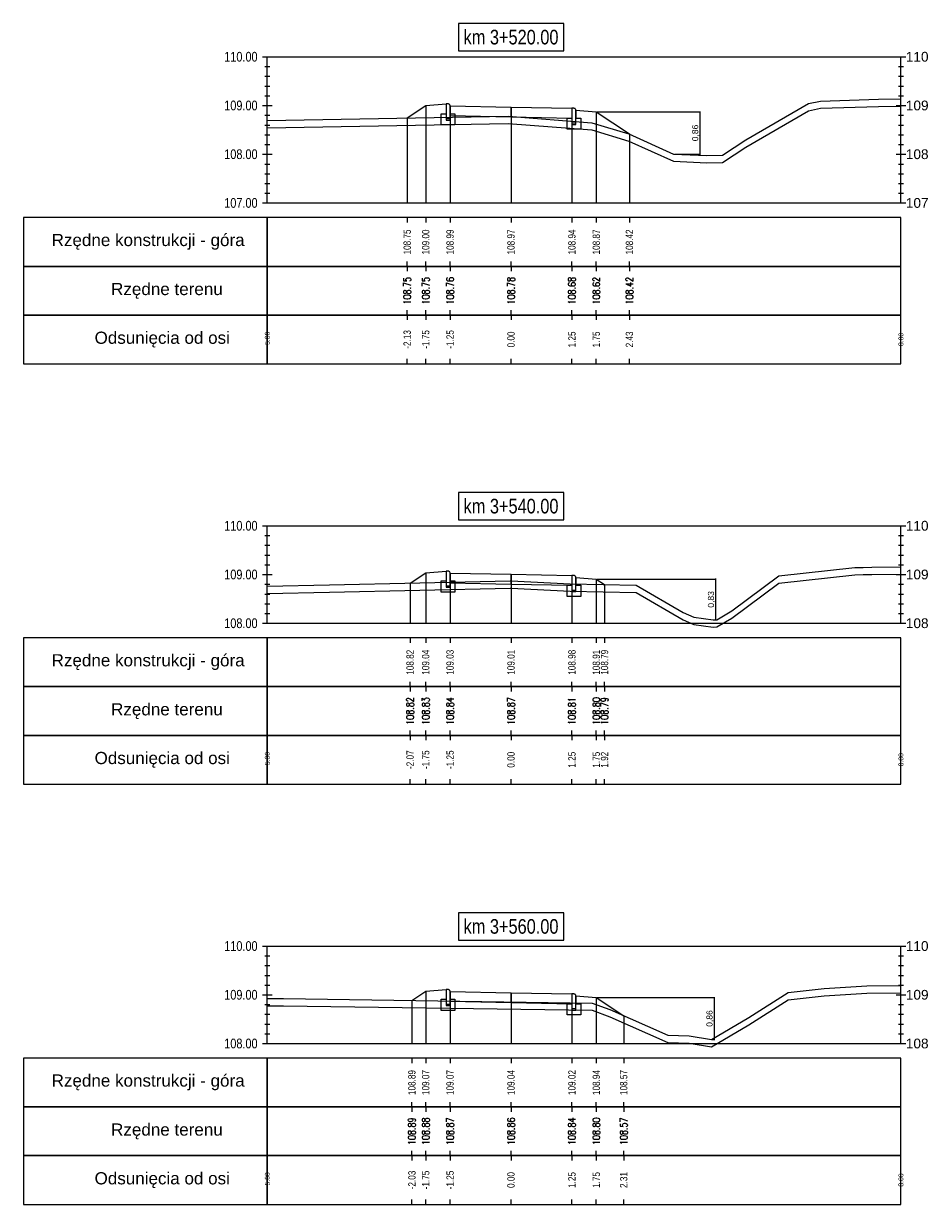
# Model space of a CAD drawing. Extents: x 7537626 to 7538805, y 5722894 to 5725486.
# Tile 77 of 90: x 7538682 to 7538700, y 5725386 to 5725410. Entities that reach past the tile are written whole.
import ezdxf

# ---------------------------------------------------------------- set-up
doc = ezdxf.new("R2010")
doc.units = 0
doc.header["$PDMODE"] = 35
doc.header["$PDSIZE"] = 0.3
for name, color, linetype in [('C-DROGI-PROFILE', 7, 'Continuous'), ('C-DROGI-PROFILE-ETYKIETY', 7, 'Continuous'), ('C-DROGI-PRZEKROJE-ETYKIETY', 7, 'Continuous'), ('C-POPRZECZKA-przekrój', 2, 'Continuous'), ('C-POPRZECZKA-widok', 1, 'Continuous')]:
    doc.layers.add(name, color=color, linetype=linetype)
for name, color, linetype, true_color in [('C-humus', 7, 'Continuous', 0x003df5), ('C-Teren', 7, 'Continuous', 0x005716), ('poprzeczki', 7, 'Continuous', 0x0000d6)]:
    doc.layers.add(name, color=color, linetype=linetype, true_color=true_color)
doc.styles.add('2mm08', font='arial.ttf', dxfattribs={"width": 0.8})
doc.styles.add('opis_50', font='arial.ttf', dxfattribs={"height": 0.125})
doc.styles.get("Standard").update_dxf_attribs({"font": 'arial.ttf'})
doc.dimstyles.new('OPIS_50', dxfattribs={"dimscale": 0.5, "dimtxt": 0.125, "dimasz": 0.25, "dimexe": 0.1, "dimexo": 0.15, "dimgap": 0.1, "dimtad": 1, "dimzin": 0, "dimtxsty": 'opis_50', "dimblk": 'ARCHTICK', "dimcen": 0.15, "dimdle": 0.1, "dimaunit": 2, "dimadec": 4, "dimazin": 0, "dimtfac": 1, "dimtmove": 0, "dimatfit": 3, "dimfxl": 1, "dimarcsym": 0})

# ---------------------------------------------------------------- blocks, each defined once
blk = doc.blocks.new('_ArchTick')
at = {"color": 0, "linetype": 'ByBlock', "const_width": 0.15}
blk.add_lwpolyline([(-0.5, -0.5), (0.5, 0.5)], dxfattribs=at)
blk = doc.blocks.new('*D173')
at = {"layer": 'Defpoints', "color": 0, "transparency": 16777216}
for p in [(7538693.675, 5725408.395), (7538695.261, 5725407.531), (7538695.799, 5725407.531)]:
    blk.add_point(p, dxfattribs=at)
at = {"layer": 'poprzeczki', "color": 0, "lineweight": -2, "transparency": 16777216}
for p, q in [((7538693.69, 5725408.395), (7538695.809, 5725408.395)), ((7538695.799, 5725408.405), (7538695.799, 5725407.521)), ((7538695.276, 5725407.531), (7538695.809, 5725407.531))]:
    blk.add_line(p, q, dxfattribs=at)
at = {"layer": 'poprzeczki', "color": 0, "lineweight": -2, "transparency": 16777216, "xscale": 0.025, "yscale": 0.025, "zscale": 0.025}
for p, rotation in [((7538695.799, 5725408.395), 90), ((7538695.799, 5725407.531), 270)]:
    blk.add_blockref('_ArchTick', p, dxfattribs=dict(at, rotation=rotation))
at = {"layer": 'poprzeczki', "color": 0, "transparency": 16777216, "insert": (7538695.714, 5725407.963), "char_height": 0.125, "attachment_point": 5, "rotation": 90, "style": 'opis_50'}
blk.add_mtext('0,86', dxfattribs=at)
blk = doc.blocks.new('*D174')
at = {"layer": 'Defpoints', "color": 0, "transparency": 16777216}
for p in [(7538693.675, 5725398.808), (7538696.108, 5725397.975), (7538696.123, 5725397.975)]:
    blk.add_point(p, dxfattribs=at)
at = {"layer": 'poprzeczki', "color": 0, "lineweight": -2, "transparency": 16777216}
for p, q in [((7538693.69, 5725398.808), (7538696.133, 5725398.808)), ((7538696.123, 5725398.818), (7538696.123, 5725397.965)), ((7538696.123, 5725397.975), (7538696.133, 5725397.975))]:
    blk.add_line(p, q, dxfattribs=at)
at = {"layer": 'poprzeczki', "color": 0, "lineweight": -2, "transparency": 16777216, "xscale": 0.025, "yscale": 0.025, "zscale": 0.025}
for p, rotation in [((7538696.123, 5725398.808), 90), ((7538696.123, 5725397.975), 270)]:
    blk.add_blockref('_ArchTick', p, dxfattribs=dict(at, rotation=rotation))
at = {"layer": 'poprzeczki', "color": 0, "transparency": 16777216, "insert": (7538696.038, 5725398.391), "char_height": 0.125, "attachment_point": 5, "rotation": 90, "style": 'opis_50'}
blk.add_mtext('0,83', dxfattribs=at)
blk = doc.blocks.new('*D175')
at = {"layer": 'Defpoints', "color": 0, "transparency": 16777216}
for p in [(7538693.675, 5725390.22), (7538696.038, 5725389.36), (7538696.093, 5725389.36)]:
    blk.add_point(p, dxfattribs=at)
at = {"layer": 'poprzeczki', "color": 0, "lineweight": -2, "transparency": 16777216}
for p, q in [((7538693.69, 5725390.22), (7538696.103, 5725390.22)), ((7538696.093, 5725390.23), (7538696.093, 5725389.35)), ((7538696.053, 5725389.36), (7538696.103, 5725389.36))]:
    blk.add_line(p, q, dxfattribs=at)
at = {"layer": 'poprzeczki', "color": 0, "lineweight": -2, "transparency": 16777216, "xscale": 0.025, "yscale": 0.025, "zscale": 0.025}
for p, rotation in [((7538696.093, 5725390.22), 90), ((7538696.093, 5725389.36), 270)]:
    blk.add_blockref('_ArchTick', p, dxfattribs=dict(at, rotation=rotation))
at = {"layer": 'poprzeczki', "color": 0, "transparency": 16777216, "insert": (7538696.008, 5725389.79), "char_height": 0.125, "attachment_point": 5, "rotation": 90, "style": 'opis_50'}
blk.add_mtext('0,86', dxfattribs=at)

msp = doc.modelspace()

# ---------------------------------------------------------------- linework, layer by layer
at = {"layer": 'C-DROGI-PROFILE', "color": 7, "linetype": 'Continuous', "lineweight": -3}
for p, q in [((7538689.795, 5725406.226), (7538689.795, 5725406.126)), ((7538690.175, 5725406.226), (7538690.175, 5725406.126)), ((7538690.675, 5725406.226), (7538690.675, 5725406.126)), ((7538691.925, 5725406.226), (7538691.925, 5725406.126)), ((7538693.175, 5725406.226), (7538693.175, 5725406.126)), ((7538693.675, 5725406.226), (7538693.675, 5725406.126)), ((7538694.355, 5725406.226), (7538694.355, 5725406.126)), ((7538689.795, 5725405.226), (7538689.795, 5725405.326)), ((7538690.175, 5725405.226), (7538690.175, 5725405.326)), ((7538690.675, 5725405.226), (7538690.675, 5725405.326)), ((7538691.925, 5725405.226), (7538691.925, 5725405.326)), ((7538693.175, 5725405.226), (7538693.175, 5725405.326)), ((7538693.675, 5725405.226), (7538693.675, 5725405.326)), ((7538694.355, 5725405.226), (7538694.355, 5725405.326)), ((7538689.795, 5725405.226), (7538689.795, 5725405.126)), ((7538690.175, 5725405.226), (7538690.175, 5725405.126)), ((7538690.675, 5725405.226), (7538690.675, 5725405.126)), ((7538691.925, 5725405.226), (7538691.925, 5725405.126)), ((7538693.175, 5725405.226), (7538693.175, 5725405.126)), ((7538693.675, 5725405.226), (7538693.675, 5725405.126)), ((7538694.355, 5725405.226), (7538694.355, 5725405.126)), ((7538689.795, 5725404.226), (7538689.795, 5725404.326)), ((7538689.795, 5725404.226), (7538689.795, 5725404.126)), ((7538690.175, 5725404.226), (7538690.175, 5725404.326)), ((7538690.175, 5725404.226), (7538690.175, 5725404.126)), ((7538690.675, 5725404.226), (7538690.675, 5725404.326)), ((7538690.675, 5725404.226), (7538690.675, 5725404.126)), ((7538691.925, 5725404.226), (7538691.925, 5725404.326)), ((7538691.925, 5725404.226), (7538691.925, 5725404.126)), ((7538693.175, 5725404.226), (7538693.175, 5725404.326)), ((7538693.175, 5725404.226), (7538693.175, 5725404.126)), ((7538693.675, 5725404.226), (7538693.675, 5725404.326)), ((7538693.675, 5725404.226), (7538693.675, 5725404.126)), ((7538694.355, 5725404.226), (7538694.355, 5725404.326)), ((7538694.355, 5725404.226), (7538694.355, 5725404.126)), ((7538689.795, 5725403.226), (7538689.795, 5725403.326)), ((7538690.175, 5725403.226), (7538690.175, 5725403.326)), ((7538690.675, 5725403.226), (7538690.675, 5725403.326)), ((7538691.925, 5725403.226), (7538691.925, 5725403.326)), ((7538693.175, 5725403.226), (7538693.175, 5725403.326)), ((7538693.675, 5725403.226), (7538693.675, 5725403.326)), ((7538694.355, 5725403.226), (7538694.355, 5725403.326)), ((7538689.855, 5725397.601), (7538689.855, 5725397.501)), ((7538690.175, 5725397.601), (7538690.175, 5725397.501)), ((7538690.675, 5725397.601), (7538690.675, 5725397.501)), ((7538691.925, 5725397.601), (7538691.925, 5725397.501)), ((7538693.175, 5725397.601), (7538693.175, 5725397.501)), ((7538693.675, 5725397.601), (7538693.675, 5725397.501)), ((7538693.844, 5725397.601), (7538693.844, 5725397.501)), ((7538689.855, 5725396.601), (7538689.855, 5725396.701)), ((7538689.855, 5725396.601), (7538689.855, 5725396.501)), ((7538690.175, 5725396.601), (7538690.175, 5725396.701)), ((7538690.175, 5725396.601), (7538690.175, 5725396.501)), ((7538690.675, 5725396.601), (7538690.675, 5725396.701)), ((7538690.675, 5725396.601), (7538690.675, 5725396.501)), ((7538691.925, 5725396.601), (7538691.925, 5725396.701)), ((7538691.925, 5725396.601), (7538691.925, 5725396.501)), ((7538693.175, 5725396.601), (7538693.175, 5725396.701)), ((7538693.175, 5725396.601), (7538693.175, 5725396.501)), ((7538693.675, 5725396.601), (7538693.675, 5725396.701)), ((7538693.675, 5725396.601), (7538693.675, 5725396.501)), ((7538693.844, 5725396.601), (7538693.844, 5725396.701)), ((7538693.844, 5725396.601), (7538693.844, 5725396.501)), ((7538689.855, 5725395.601), (7538689.855, 5725395.701)), ((7538690.175, 5725395.601), (7538690.175, 5725395.701)), ((7538690.675, 5725395.601), (7538690.675, 5725395.701)), ((7538691.925, 5725395.601), (7538691.925, 5725395.701)), ((7538693.175, 5725395.601), (7538693.175, 5725395.701)), ((7538693.675, 5725395.601), (7538693.675, 5725395.701)), ((7538693.844, 5725395.601), (7538693.844, 5725395.701)), ((7538689.855, 5725395.601), (7538689.855, 5725395.501)), ((7538690.175, 5725395.601), (7538690.175, 5725395.501)), ((7538690.675, 5725395.601), (7538690.675, 5725395.501)), ((7538691.925, 5725395.601), (7538691.925, 5725395.501)), ((7538693.175, 5725395.601), (7538693.175, 5725395.501)), ((7538693.675, 5725395.601), (7538693.675, 5725395.501)), ((7538693.844, 5725395.601), (7538693.844, 5725395.501)), ((7538689.855, 5725394.601), (7538689.855, 5725394.701)), ((7538690.175, 5725394.601), (7538690.175, 5725394.701)), ((7538690.675, 5725394.601), (7538690.675, 5725394.701)), ((7538691.925, 5725394.601), (7538691.925, 5725394.701)), ((7538693.175, 5725394.601), (7538693.175, 5725394.701)), ((7538693.675, 5725394.601), (7538693.675, 5725394.701)), ((7538693.844, 5725394.601), (7538693.844, 5725394.701)), ((7538689.892, 5725388.976), (7538689.892, 5725388.876)), ((7538690.175, 5725388.976), (7538690.175, 5725388.876)), ((7538690.675, 5725388.976), (7538690.675, 5725388.876)), ((7538691.925, 5725388.976), (7538691.925, 5725388.876)), ((7538693.175, 5725388.976), (7538693.175, 5725388.876)), ((7538693.675, 5725388.976), (7538693.675, 5725388.876)), ((7538694.237, 5725388.976), (7538694.237, 5725388.876)), ((7538689.892, 5725387.976), (7538689.892, 5725388.076)), ((7538689.892, 5725387.976), (7538689.892, 5725387.876)), ((7538690.175, 5725387.976), (7538690.175, 5725388.076)), ((7538690.175, 5725387.976), (7538690.175, 5725387.876)), ((7538690.675, 5725387.976), (7538690.675, 5725388.076)), ((7538690.675, 5725387.976), (7538690.675, 5725387.876)), ((7538691.925, 5725387.976), (7538691.925, 5725388.076)), ((7538691.925, 5725387.976), (7538691.925, 5725387.876)), ((7538693.175, 5725387.976), (7538693.175, 5725388.076)), ((7538693.175, 5725387.976), (7538693.175, 5725387.876)), ((7538693.675, 5725387.976), (7538693.675, 5725388.076)), ((7538693.675, 5725387.976), (7538693.675, 5725387.876)), ((7538694.237, 5725387.976), (7538694.237, 5725388.076)), ((7538694.237, 5725387.976), (7538694.237, 5725387.876)), ((7538689.892, 5725386.976), (7538689.892, 5725387.076)), ((7538689.892, 5725386.976), (7538689.892, 5725386.876)), ((7538690.175, 5725386.976), (7538690.175, 5725387.076)), ((7538690.175, 5725386.976), (7538690.175, 5725386.876)), ((7538690.675, 5725386.976), (7538690.675, 5725387.076)), ((7538690.675, 5725386.976), (7538690.675, 5725386.876)), ((7538691.925, 5725386.976), (7538691.925, 5725387.076)), ((7538691.925, 5725386.976), (7538691.925, 5725386.876)), ((7538693.175, 5725386.976), (7538693.175, 5725387.076)), ((7538693.175, 5725386.976), (7538693.175, 5725386.876)), ((7538693.675, 5725386.976), (7538693.675, 5725387.076)), ((7538693.675, 5725386.976), (7538693.675, 5725386.876)), ((7538694.237, 5725386.976), (7538694.237, 5725387.076)), ((7538694.237, 5725386.976), (7538694.237, 5725386.876)), ((7538689.892, 5725385.976), (7538689.892, 5725386.076)), ((7538690.175, 5725385.976), (7538690.175, 5725386.076)), ((7538690.675, 5725385.976), (7538690.675, 5725386.076)), ((7538691.925, 5725385.976), (7538691.925, 5725386.076)), ((7538693.175, 5725385.976), (7538693.175, 5725386.076)), ((7538693.675, 5725385.976), (7538693.675, 5725386.076)), ((7538694.237, 5725385.976), (7538694.237, 5725386.076))]:
    msp.add_line(p, q, dxfattribs=at)
at = {"layer": 'C-DROGI-PROFILE', "color": 1, "linetype": 'Continuous', "lineweight": -3}
for points in [[(7538686.925, 5725405.226), (7538686.925, 5725406.226), (7538681.925, 5725406.226), (7538681.925, 5725405.226)], [(7538686.925, 5725405.226), (7538699.925, 5725405.226), (7538699.925, 5725406.226), (7538686.925, 5725406.226)], [(7538686.925, 5725404.226), (7538686.925, 5725405.226), (7538681.925, 5725405.226), (7538681.925, 5725404.226)], [(7538686.925, 5725404.226), (7538699.925, 5725404.226), (7538699.925, 5725405.226), (7538686.925, 5725405.226)], [(7538686.925, 5725403.226), (7538686.925, 5725404.226), (7538681.925, 5725404.226), (7538681.925, 5725403.226)], [(7538686.925, 5725403.226), (7538699.925, 5725403.226), (7538699.925, 5725404.226), (7538686.925, 5725404.226)], [(7538686.925, 5725396.601), (7538686.925, 5725397.601), (7538681.925, 5725397.601), (7538681.925, 5725396.601)], [(7538686.925, 5725396.601), (7538699.925, 5725396.601), (7538699.925, 5725397.601), (7538686.925, 5725397.601)], [(7538686.925, 5725395.601), (7538686.925, 5725396.601), (7538681.925, 5725396.601), (7538681.925, 5725395.601)], [(7538686.925, 5725395.601), (7538699.925, 5725395.601), (7538699.925, 5725396.601), (7538686.925, 5725396.601)], [(7538686.925, 5725394.601), (7538686.925, 5725395.601), (7538681.925, 5725395.601), (7538681.925, 5725394.601)], [(7538686.925, 5725394.601), (7538699.925, 5725394.601), (7538699.925, 5725395.601), (7538686.925, 5725395.601)], [(7538686.925, 5725387.976), (7538686.925, 5725388.976), (7538681.925, 5725388.976), (7538681.925, 5725387.976)], [(7538686.925, 5725387.976), (7538699.925, 5725387.976), (7538699.925, 5725388.976), (7538686.925, 5725388.976)], [(7538686.925, 5725386.976), (7538686.925, 5725387.976), (7538681.925, 5725387.976), (7538681.925, 5725386.976)], [(7538686.925, 5725386.976), (7538699.925, 5725386.976), (7538699.925, 5725387.976), (7538686.925, 5725387.976)], [(7538686.925, 5725385.976), (7538686.925, 5725386.976), (7538681.925, 5725386.976), (7538681.925, 5725385.976)], [(7538686.925, 5725385.976), (7538699.925, 5725385.976), (7538699.925, 5725386.976), (7538686.925, 5725386.976)]]:
    msp.add_3dface(points, dxfattribs=at)
at = {"layer": 'C-DROGI-PRZEKROJE-ETYKIETY', "color": 1, "linetype": 'Continuous', "lineweight": -3}
for p, q in [((7538690.175, 5725408.525), (7538690.175, 5725406.526)), ((7538690.675, 5725408.519), (7538690.675, 5725406.526)), ((7538691.925, 5725408.494), (7538691.925, 5725406.526)), ((7538693.175, 5725408.469), (7538693.175, 5725406.526)), ((7538689.795, 5725408.271), (7538689.795, 5725406.526)), ((7538693.675, 5725408.395), (7538693.675, 5725406.526)), ((7538694.355, 5725407.942), (7538694.355, 5725406.526)), ((7538690.175, 5725398.938), (7538690.175, 5725397.901)), ((7538690.675, 5725398.931), (7538690.675, 5725397.901)), ((7538691.925, 5725398.906), (7538691.925, 5725397.901)), ((7538693.175, 5725398.881), (7538693.175, 5725397.901)), ((7538693.675, 5725398.808), (7538693.675, 5725397.901)), ((7538689.855, 5725398.724), (7538689.855, 5725397.901)), ((7538693.844, 5725398.695), (7538693.844, 5725397.901)), ((7538690.175, 5725390.35), (7538690.175, 5725389.276)), ((7538690.675, 5725390.344), (7538690.675, 5725389.276)), ((7538691.925, 5725390.319), (7538691.925, 5725389.276)), ((7538693.175, 5725390.294), (7538693.175, 5725389.276)), ((7538689.892, 5725390.162), (7538689.892, 5725389.276)), ((7538693.675, 5725390.22), (7538693.675, 5725389.276)), ((7538694.237, 5725389.846), (7538694.237, 5725389.276))]:
    msp.add_line(p, q, dxfattribs=at)
at = {"layer": 'C-humus'}
for p, q in [((7538698.025, 5725408.419), (7538698.274, 5725408.469)), ((7538698.274, 5725408.469), (7538699.467, 5725408.507)), ((7538699.467, 5725408.507), (7538699.925, 5725408.514)), ((7538696.74, 5725407.674), (7538698.025, 5725408.419)), ((7538686.925, 5725408.071), (7538691.864, 5725408.158)), ((7538691.864, 5725408.158), (7538693.583, 5725408.024)), ((7538693.583, 5725408.024), (7538694.341, 5725407.798)), ((7538694.341, 5725407.798), (7538695.261, 5725407.381)), ((7538696.262, 5725407.357), (7538696.74, 5725407.674)), ((7538695.261, 5725407.381), (7538695.94, 5725407.35)), ((7538695.94, 5725407.35), (7538696.262, 5725407.357)), ((7538697.421, 5725398.727), (7538698.98, 5725398.893)), ((7538698.98, 5725398.893), (7538699.15, 5725398.899)), ((7538699.15, 5725398.899), (7538699.326, 5725398.901)), ((7538699.326, 5725398.901), (7538699.925, 5725398.911)), ((7538686.925, 5725398.511), (7538688.203, 5725398.537)), ((7538688.203, 5725398.537), (7538691.908, 5725398.621)), ((7538691.908, 5725398.621), (7538691.925, 5725398.62)), ((7538691.925, 5725398.62), (7538693.136, 5725398.56)), ((7538693.136, 5725398.56), (7538694.494, 5725398.531)), ((7538694.494, 5725398.531), (7538695.457, 5725397.973)), ((7538696.457, 5725398.006), (7538697.421, 5725398.727)), ((7538695.457, 5725397.973), (7538695.677, 5725397.873)), ((7538695.677, 5725397.873), (7538696.069, 5725397.824)), ((7538696.069, 5725397.824), (7538696.147, 5725397.825)), ((7538696.147, 5725397.825), (7538696.457, 5725398.006)), ((7538698.351, 5725390.257), (7538699.226, 5725390.309)), ((7538699.226, 5725390.309), (7538699.925, 5725390.319)), ((7538686.925, 5725390.051), (7538687.26, 5725390.05)), ((7538687.26, 5725390.05), (7538693.593, 5725389.958)), ((7538696.805, 5725389.663), (7538697.608, 5725390.176)), ((7538697.608, 5725390.176), (7538698.351, 5725390.257)), ((7538693.593, 5725389.958), (7538693.952, 5725389.822)), ((7538693.952, 5725389.822), (7538695.141, 5725389.297)), ((7538696.038, 5725389.21), (7538696.805, 5725389.663)), ((7538695.141, 5725389.297), (7538695.578, 5725389.287)), ((7538695.578, 5725389.287), (7538696.038, 5725389.21))]:
    msp.add_line(p, q, dxfattribs=at)
at = {"layer": 'C-POPRZECZKA-przekrój', "color": 2, "linetype": 'Continuous', "lineweight": -3}
for p, q in [((7538689.795, 5725408.271), (7538690.175, 5725408.525)), ((7538690.175, 5725408.525), (7538690.595, 5725408.559)), ((7538690.635, 5725408.559), (7538690.595, 5725408.559)), ((7538690.595, 5725408.559), (7538690.595, 5725408.229)), ((7538690.641, 5725408.558), (7538690.635, 5725408.559)), ((7538690.649, 5725408.556), (7538690.641, 5725408.558)), ((7538690.658, 5725408.552), (7538690.649, 5725408.556)), ((7538690.664, 5725408.547), (7538690.658, 5725408.552)), ((7538690.668, 5725408.542), (7538690.664, 5725408.547)), ((7538690.672, 5725408.534), (7538690.668, 5725408.542)), ((7538690.675, 5725408.526), (7538690.672, 5725408.534)), ((7538690.675, 5725408.519), (7538690.675, 5725408.526)), ((7538690.675, 5725408.519), (7538691.925, 5725408.494)), ((7538690.675, 5725408.519), (7538690.676, 5725408.319)), ((7538690.675, 5725408.229), (7538690.675, 5725408.519)), ((7538690.675, 5725408.519), (7538690.675, 5725408.359)), ((7538691.925, 5725408.294), (7538691.925, 5725408.494)), ((7538691.925, 5725408.494), (7538693.175, 5725408.469)), ((7538693.175, 5725408.469), (7538693.174, 5725408.269)), ((7538693.215, 5725408.469), (7538693.175, 5725408.469)), ((7538693.175, 5725408.469), (7538693.175, 5725408.139)), ((7538693.221, 5725408.468), (7538693.215, 5725408.469)), ((7538693.229, 5725408.466), (7538693.221, 5725408.468)), ((7538693.238, 5725408.462), (7538693.229, 5725408.466)), ((7538693.244, 5725408.457), (7538693.238, 5725408.462)), ((7538693.248, 5725408.452), (7538693.244, 5725408.457)), ((7538690.495, 5725408.129), (7538690.495, 5725408.359)), ((7538690.495, 5725408.359), (7538690.595, 5725408.359)), ((7538690.595, 5725408.359), (7538690.595, 5725408.259)), ((7538690.595, 5725408.259), (7538690.675, 5725408.259)), ((7538690.595, 5725408.229), (7538690.675, 5725408.229)), ((7538690.675, 5725408.359), (7538690.775, 5725408.359)), ((7538690.676, 5725408.319), (7538691.925, 5725408.294)), ((7538690.775, 5725408.359), (7538690.775, 5725408.129)), ((7538691.925, 5725408.294), (7538693.174, 5725408.269)), ((7538693.075, 5725408.039), (7538693.075, 5725408.269)), ((7538693.075, 5725408.269), (7538693.175, 5725408.269)), ((7538693.175, 5725408.269), (7538693.175, 5725408.169)), ((7538693.252, 5725408.444), (7538693.248, 5725408.452)), ((7538693.255, 5725408.436), (7538693.252, 5725408.444)), ((7538693.255, 5725408.429), (7538693.255, 5725408.436)), ((7538693.255, 5725408.139), (7538693.255, 5725408.429)), ((7538693.255, 5725408.429), (7538693.255, 5725408.269)), ((7538693.255, 5725408.429), (7538693.675, 5725408.395)), ((7538693.255, 5725408.269), (7538693.355, 5725408.269)), ((7538693.355, 5725408.269), (7538693.355, 5725408.039)), ((7538693.675, 5725408.395), (7538694.355, 5725407.942)), ((7538690.775, 5725408.129), (7538690.495, 5725408.129)), ((7538693.355, 5725408.039), (7538693.075, 5725408.039)), ((7538693.175, 5725408.169), (7538693.255, 5725408.169)), ((7538693.175, 5725408.139), (7538693.255, 5725408.139)), ((7538689.855, 5725398.724), (7538690.175, 5725398.938)), ((7538690.175, 5725398.938), (7538690.595, 5725398.971)), ((7538690.495, 5725398.541), (7538690.495, 5725398.771)), ((7538690.495, 5725398.771), (7538690.595, 5725398.771)), ((7538690.635, 5725398.971), (7538690.595, 5725398.971)), ((7538690.595, 5725398.971), (7538690.595, 5725398.641)), ((7538690.595, 5725398.771), (7538690.595, 5725398.671)), ((7538690.641, 5725398.971), (7538690.635, 5725398.971)), ((7538690.649, 5725398.969), (7538690.641, 5725398.971)), ((7538690.658, 5725398.964), (7538690.649, 5725398.969)), ((7538690.664, 5725398.959), (7538690.658, 5725398.964)), ((7538690.668, 5725398.954), (7538690.664, 5725398.959)), ((7538690.672, 5725398.947), (7538690.668, 5725398.954)), ((7538690.675, 5725398.939), (7538690.672, 5725398.947)), ((7538690.675, 5725398.931), (7538690.675, 5725398.939)), ((7538690.675, 5725398.931), (7538691.925, 5725398.906)), ((7538690.675, 5725398.931), (7538690.676, 5725398.731)), ((7538690.675, 5725398.641), (7538690.675, 5725398.931)), ((7538690.675, 5725398.931), (7538690.675, 5725398.771)), ((7538690.675, 5725398.771), (7538690.775, 5725398.771)), ((7538690.775, 5725398.771), (7538690.775, 5725398.541)), ((7538691.925, 5725398.706), (7538691.925, 5725398.906)), ((7538691.925, 5725398.906), (7538693.175, 5725398.881)), ((7538693.175, 5725398.881), (7538693.174, 5725398.681)), ((7538693.215, 5725398.881), (7538693.175, 5725398.881)), ((7538693.175, 5725398.881), (7538693.175, 5725398.551)), ((7538693.221, 5725398.881), (7538693.215, 5725398.881)), ((7538693.229, 5725398.879), (7538693.221, 5725398.881)), ((7538693.238, 5725398.874), (7538693.229, 5725398.879)), ((7538693.244, 5725398.869), (7538693.238, 5725398.874)), ((7538693.248, 5725398.864), (7538693.244, 5725398.869)), ((7538693.252, 5725398.857), (7538693.248, 5725398.864)), ((7538693.255, 5725398.849), (7538693.252, 5725398.857)), ((7538693.255, 5725398.841), (7538693.255, 5725398.849)), ((7538693.255, 5725398.551), (7538693.255, 5725398.841)), ((7538693.255, 5725398.841), (7538693.255, 5725398.681)), ((7538693.255, 5725398.841), (7538693.675, 5725398.808)), ((7538693.675, 5725398.808), (7538693.844, 5725398.695)), ((7538690.775, 5725398.541), (7538690.495, 5725398.541)), ((7538690.595, 5725398.671), (7538690.675, 5725398.671)), ((7538690.595, 5725398.641), (7538690.675, 5725398.641)), ((7538690.676, 5725398.731), (7538691.925, 5725398.706)), ((7538691.925, 5725398.706), (7538693.174, 5725398.681)), ((7538693.075, 5725398.451), (7538693.075, 5725398.681)), ((7538693.075, 5725398.681), (7538693.175, 5725398.681)), ((7538693.175, 5725398.681), (7538693.175, 5725398.581)), ((7538693.175, 5725398.581), (7538693.255, 5725398.581)), ((7538693.175, 5725398.551), (7538693.255, 5725398.551)), ((7538693.255, 5725398.681), (7538693.355, 5725398.681)), ((7538693.355, 5725398.681), (7538693.355, 5725398.451)), ((7538693.355, 5725398.451), (7538693.075, 5725398.451)), ((7538689.892, 5725390.162), (7538690.175, 5725390.35)), ((7538690.175, 5725390.35), (7538690.595, 5725390.384)), ((7538690.635, 5725390.384), (7538690.595, 5725390.384)), ((7538690.595, 5725390.384), (7538690.595, 5725390.054)), ((7538690.641, 5725390.383), (7538690.635, 5725390.384)), ((7538690.649, 5725390.381), (7538690.641, 5725390.383)), ((7538690.658, 5725390.377), (7538690.649, 5725390.381)), ((7538690.664, 5725390.372), (7538690.658, 5725390.377)), ((7538690.668, 5725390.367), (7538690.664, 5725390.372)), ((7538690.672, 5725390.359), (7538690.668, 5725390.367)), ((7538690.675, 5725390.351), (7538690.672, 5725390.359)), ((7538690.675, 5725390.344), (7538690.675, 5725390.351)), ((7538690.675, 5725390.344), (7538691.925, 5725390.319)), ((7538690.675, 5725390.344), (7538690.676, 5725390.144)), ((7538690.675, 5725390.054), (7538690.675, 5725390.344)), ((7538690.675, 5725390.344), (7538690.675, 5725390.184)), ((7538691.925, 5725390.119), (7538691.925, 5725390.319)), ((7538691.925, 5725390.319), (7538693.175, 5725390.294)), ((7538693.175, 5725390.294), (7538693.174, 5725390.094)), ((7538693.215, 5725390.294), (7538693.175, 5725390.294)), ((7538693.175, 5725390.294), (7538693.175, 5725389.964)), ((7538693.221, 5725390.293), (7538693.215, 5725390.294)), ((7538693.229, 5725390.291), (7538693.221, 5725390.293)), ((7538693.238, 5725390.287), (7538693.229, 5725390.291)), ((7538693.244, 5725390.282), (7538693.238, 5725390.287)), ((7538693.248, 5725390.277), (7538693.244, 5725390.282)), ((7538690.495, 5725389.954), (7538690.495, 5725390.184)), ((7538690.495, 5725390.184), (7538690.595, 5725390.184)), ((7538690.595, 5725390.184), (7538690.595, 5725390.084)), ((7538690.595, 5725390.084), (7538690.675, 5725390.084)), ((7538690.595, 5725390.054), (7538690.675, 5725390.054)), ((7538690.675, 5725390.184), (7538690.775, 5725390.184)), ((7538690.676, 5725390.144), (7538691.925, 5725390.119)), ((7538690.775, 5725390.184), (7538690.775, 5725389.954)), ((7538691.925, 5725390.119), (7538693.174, 5725390.094)), ((7538693.075, 5725389.864), (7538693.075, 5725390.094)), ((7538693.075, 5725390.094), (7538693.175, 5725390.094)), ((7538693.175, 5725390.094), (7538693.175, 5725389.994)), ((7538693.252, 5725390.269), (7538693.248, 5725390.277)), ((7538693.255, 5725390.261), (7538693.252, 5725390.269)), ((7538693.255, 5725390.254), (7538693.255, 5725390.261)), ((7538693.255, 5725389.964), (7538693.255, 5725390.254)), ((7538693.255, 5725390.254), (7538693.255, 5725390.094)), ((7538693.255, 5725390.254), (7538693.675, 5725390.22)), ((7538693.255, 5725390.094), (7538693.355, 5725390.094)), ((7538693.355, 5725390.094), (7538693.355, 5725389.864)), ((7538693.675, 5725390.22), (7538694.237, 5725389.846)), ((7538690.775, 5725389.954), (7538690.495, 5725389.954)), ((7538693.355, 5725389.864), (7538693.075, 5725389.864)), ((7538693.175, 5725389.994), (7538693.255, 5725389.994)), ((7538693.175, 5725389.964), (7538693.255, 5725389.964))]:
    msp.add_line(p, q, dxfattribs=at)
at = {"layer": 'C-POPRZECZKA-widok', "color": 1, "linetype": 'Continuous', "lineweight": -3}
for p, q in [((7538686.825, 5725409.526), (7538700.025, 5725409.526)), ((7538686.925, 5725406.526), (7538686.925, 5725409.526)), ((7538699.925, 5725406.526), (7538699.925, 5725409.526)), ((7538686.875, 5725409.326), (7538686.975, 5725409.326)), ((7538699.875, 5725409.326), (7538699.975, 5725409.326)), ((7538686.875, 5725409.126), (7538686.975, 5725409.126)), ((7538699.875, 5725409.126), (7538699.975, 5725409.126)), ((7538686.875, 5725408.926), (7538686.975, 5725408.926)), ((7538686.875, 5725408.726), (7538686.975, 5725408.726)), ((7538699.875, 5725408.926), (7538699.975, 5725408.926)), ((7538699.875, 5725408.726), (7538699.975, 5725408.726)), ((7538686.825, 5725408.526), (7538687.025, 5725408.526)), ((7538686.875, 5725408.526), (7538686.975, 5725408.526)), ((7538699.825, 5725408.526), (7538700.025, 5725408.526)), ((7538699.875, 5725408.526), (7538699.975, 5725408.526)), ((7538686.875, 5725408.326), (7538686.975, 5725408.326)), ((7538699.875, 5725408.326), (7538699.975, 5725408.326)), ((7538686.875, 5725408.126), (7538686.975, 5725408.126)), ((7538699.875, 5725408.126), (7538699.975, 5725408.126)), ((7538686.875, 5725407.926), (7538686.975, 5725407.926)), ((7538699.875, 5725407.926), (7538699.975, 5725407.926)), ((7538686.825, 5725407.526), (7538687.025, 5725407.526)), ((7538686.875, 5725407.726), (7538686.975, 5725407.726)), ((7538686.875, 5725407.526), (7538686.975, 5725407.526)), ((7538699.825, 5725407.526), (7538700.025, 5725407.526)), ((7538699.875, 5725407.726), (7538699.975, 5725407.726)), ((7538699.875, 5725407.526), (7538699.975, 5725407.526)), ((7538686.875, 5725407.326), (7538686.975, 5725407.326)), ((7538699.875, 5725407.326), (7538699.975, 5725407.326)), ((7538686.875, 5725407.126), (7538686.975, 5725407.126)), ((7538699.875, 5725407.126), (7538699.975, 5725407.126)), ((7538686.875, 5725406.926), (7538686.975, 5725406.926)), ((7538699.875, 5725406.926), (7538699.975, 5725406.926)), ((7538686.825, 5725406.526), (7538700.025, 5725406.526)), ((7538686.875, 5725406.726), (7538686.975, 5725406.726)), ((7538699.875, 5725406.726), (7538699.975, 5725406.726)), ((7538686.825, 5725399.901), (7538700.025, 5725399.901)), ((7538686.925, 5725397.901), (7538686.925, 5725399.901)), ((7538699.925, 5725397.901), (7538699.925, 5725399.901)), ((7538686.875, 5725399.701), (7538686.975, 5725399.701)), ((7538686.875, 5725399.501), (7538686.975, 5725399.501)), ((7538699.875, 5725399.701), (7538699.975, 5725399.701)), ((7538699.875, 5725399.501), (7538699.975, 5725399.501)), ((7538686.875, 5725399.301), (7538686.975, 5725399.301)), ((7538699.875, 5725399.301), (7538699.975, 5725399.301)), ((7538686.875, 5725399.101), (7538686.975, 5725399.101)), ((7538699.875, 5725399.101), (7538699.975, 5725399.101)), ((7538686.825, 5725398.901), (7538687.025, 5725398.901)), ((7538686.875, 5725398.901), (7538686.975, 5725398.901)), ((7538699.825, 5725398.901), (7538700.025, 5725398.901)), ((7538699.875, 5725398.901), (7538699.975, 5725398.901)), ((7538686.875, 5725398.701), (7538686.975, 5725398.701)), ((7538699.875, 5725398.701), (7538699.975, 5725398.701)), ((7538686.875, 5725398.501), (7538686.975, 5725398.501)), ((7538686.875, 5725398.301), (7538686.975, 5725398.301)), ((7538699.875, 5725398.501), (7538699.975, 5725398.501)), ((7538699.875, 5725398.301), (7538699.975, 5725398.301)), ((7538686.875, 5725398.101), (7538686.975, 5725398.101)), ((7538699.875, 5725398.101), (7538699.975, 5725398.101)), ((7538686.825, 5725397.901), (7538700.025, 5725397.901)), ((7538686.825, 5725391.276), (7538700.025, 5725391.276)), ((7538686.925, 5725389.276), (7538686.925, 5725391.276)), ((7538699.925, 5725389.276), (7538699.925, 5725391.276)), ((7538686.875, 5725391.076), (7538686.975, 5725391.076)), ((7538699.875, 5725391.076), (7538699.975, 5725391.076)), ((7538686.875, 5725390.876), (7538686.975, 5725390.876)), ((7538699.875, 5725390.876), (7538699.975, 5725390.876)), ((7538686.875, 5725390.676), (7538686.975, 5725390.676)), ((7538699.875, 5725390.676), (7538699.975, 5725390.676)), ((7538686.875, 5725390.476), (7538686.975, 5725390.476)), ((7538699.875, 5725390.476), (7538699.975, 5725390.476)), ((7538686.825, 5725390.276), (7538687.025, 5725390.276)), ((7538686.875, 5725390.276), (7538686.975, 5725390.276)), ((7538686.875, 5725390.076), (7538686.975, 5725390.076)), ((7538699.825, 5725390.276), (7538700.025, 5725390.276)), ((7538699.875, 5725390.276), (7538699.975, 5725390.276)), ((7538699.875, 5725390.076), (7538699.975, 5725390.076)), ((7538686.875, 5725389.876), (7538686.975, 5725389.876)), ((7538699.875, 5725389.876), (7538699.975, 5725389.876)), ((7538686.875, 5725389.676), (7538686.975, 5725389.676)), ((7538699.875, 5725389.676), (7538699.975, 5725389.676)), ((7538686.875, 5725389.476), (7538686.975, 5725389.476)), ((7538699.875, 5725389.476), (7538699.975, 5725389.476)), ((7538686.825, 5725389.276), (7538700.025, 5725389.276))]:
    msp.add_line(p, q, dxfattribs=at)
at = {"layer": 'C-POPRZECZKA-widok', "color": 3, "linetype": 'Continuous', "lineweight": -3}
for points in [[(7538690.845, 5725409.651), (7538693.005, 5725409.651), (7538693.005, 5725410.207), (7538690.845, 5725410.207)], [(7538690.845, 5725400.026), (7538693.005, 5725400.026), (7538693.005, 5725400.582), (7538690.845, 5725400.582)], [(7538690.845, 5725391.401), (7538693.005, 5725391.401), (7538693.005, 5725391.957), (7538690.845, 5725391.957)]]:
    msp.add_3dface(points, dxfattribs=at)
at = {"layer": 'C-Teren'}
for p, q in [((7538696.74, 5725407.824), (7538698.025, 5725408.569)), ((7538698.025, 5725408.569), (7538698.274, 5725408.619)), ((7538698.274, 5725408.619), (7538699.467, 5725408.657)), ((7538699.467, 5725408.657), (7538699.925, 5725408.664)), ((7538686.925, 5725408.221), (7538691.864, 5725408.308)), ((7538691.864, 5725408.308), (7538693.583, 5725408.174)), ((7538693.583, 5725408.174), (7538694.341, 5725407.948)), ((7538694.341, 5725407.948), (7538695.261, 5725407.531)), ((7538696.262, 5725407.507), (7538696.74, 5725407.824)), ((7538695.261, 5725407.531), (7538695.94, 5725407.5)), ((7538695.94, 5725407.5), (7538696.262, 5725407.507)), ((7538697.421, 5725398.877), (7538698.98, 5725399.043)), ((7538698.98, 5725399.043), (7538699.15, 5725399.049)), ((7538699.15, 5725399.049), (7538699.326, 5725399.051)), ((7538699.326, 5725399.051), (7538699.925, 5725399.061)), ((7538688.203, 5725398.687), (7538691.908, 5725398.771)), ((7538691.908, 5725398.771), (7538691.925, 5725398.77)), ((7538691.925, 5725398.77), (7538693.136, 5725398.71)), ((7538696.457, 5725398.156), (7538697.421, 5725398.877)), ((7538686.925, 5725398.661), (7538688.203, 5725398.687)), ((7538693.136, 5725398.71), (7538694.494, 5725398.681)), ((7538694.494, 5725398.681), (7538695.457, 5725398.123)), ((7538695.457, 5725398.123), (7538695.677, 5725398.023)), ((7538696.147, 5725397.975), (7538696.457, 5725398.156)), ((7538695.677, 5725398.023), (7538696.069, 5725397.974)), ((7538696.069, 5725397.974), (7538696.147, 5725397.975)), ((7538696.805, 5725389.813), (7538697.608, 5725390.326)), ((7538697.608, 5725390.326), (7538698.351, 5725390.407)), ((7538698.351, 5725390.407), (7538699.226, 5725390.459)), ((7538699.226, 5725390.459), (7538699.925, 5725390.469)), ((7538686.925, 5725390.201), (7538687.26, 5725390.2)), ((7538687.26, 5725390.2), (7538693.593, 5725390.108)), ((7538693.593, 5725390.108), (7538693.952, 5725389.972)), ((7538693.952, 5725389.972), (7538695.141, 5725389.447)), ((7538696.038, 5725389.36), (7538696.805, 5725389.813)), ((7538695.141, 5725389.447), (7538695.578, 5725389.437)), ((7538695.578, 5725389.437), (7538696.038, 5725389.36))]:
    msp.add_line(p, q, dxfattribs=at)

# ---------------------------------------------------------------- texts
at = {"layer": 'C-DROGI-PROFILE', "color": 2}
for s, p in [('Rzędne konstrukcji - góra', (7538682.5, 5725405.642)), ('Rzędne terenu', (7538683.72, 5725404.636)), ('Odsunięcia od osi', (7538683.381, 5725403.636)), ('Rzędne konstrukcji - góra', (7538682.5, 5725397.017)), ('Rzędne terenu', (7538683.72, 5725396.011)), ('Odsunięcia od osi', (7538683.381, 5725395.011)), ('Rzędne konstrukcji - góra', (7538682.5, 5725388.392)), ('Rzędne terenu', (7538683.72, 5725387.386)), ('Odsunięcia od osi', (7538683.381, 5725386.386))]:
    msp.add_text(s, height=0.25, dxfattribs=at).set_placement(p)
at = {"layer": 'C-DROGI-PROFILE-ETYKIETY', "color": 1, "linetype": 'Continuous', "lineweight": -3, "char_height": 0.15, "attachment_point": 5, "rotation": 90, "style": '2mm08'}
for s, insert in [('108.75', (7538689.795, 5725405.726)), ('109.00', (7538690.175, 5725405.726)), ('108.99', (7538690.675, 5725405.726)), ('108.97', (7538691.925, 5725405.726)), ('108.94', (7538693.175, 5725405.726)), ('108.87', (7538693.675, 5725405.726)), ('108.42', (7538694.355, 5725405.726)), ('{\\Fsimplex.shx|c238;108.75}', (7538689.795, 5725404.726)), ('{\\Fsimplex.shx|c238;108.75}', (7538690.175, 5725404.726)), ('{\\Fsimplex.shx|c238;108.76}', (7538690.675, 5725404.726)), ('{\\Fsimplex.shx|c238;108.78}', (7538691.925, 5725404.726)), ('{\\Fsimplex.shx|c238;108.68}', (7538693.175, 5725404.726)), ('{\\Fsimplex.shx|c238;108.62}', (7538693.675, 5725404.726)), ('{\\Fsimplex.shx|c238;108.42}', (7538694.355, 5725404.726)), ('-2.13', (7538689.795, 5725403.726)), ('-1.75', (7538690.175, 5725403.726)), ('-1.25', (7538690.675, 5725403.726)), ('0.00', (7538691.925, 5725403.726)), ('1.25', (7538693.175, 5725403.726)), ('1.75', (7538693.675, 5725403.726)), ('2.43', (7538694.355, 5725403.726)), ('108.82', (7538689.855, 5725397.101)), ('109.04', (7538690.175, 5725397.101)), ('109.03', (7538690.675, 5725397.101)), ('109.01', (7538691.925, 5725397.101)), ('108.98', (7538693.175, 5725397.101)), ('108.91', (7538693.675, 5725397.101)), ('108.79', (7538693.844, 5725397.101)), ('{\\Fsimplex.shx|c238;108.82}', (7538689.855, 5725396.101)), ('{\\Fsimplex.shx|c238;108.83}', (7538690.175, 5725396.101)), ('{\\Fsimplex.shx|c238;108.84}', (7538690.675, 5725396.101)), ('{\\Fsimplex.shx|c238;108.87}', (7538691.925, 5725396.101)), ('{\\Fsimplex.shx|c238;108.81}', (7538693.175, 5725396.101)), ('{\\Fsimplex.shx|c238;108.80}', (7538693.675, 5725396.101)), ('{\\Fsimplex.shx|c238;108.79}', (7538693.844, 5725396.101)), ('-2.07', (7538689.855, 5725395.101)), ('-1.75', (7538690.175, 5725395.101)), ('-1.25', (7538690.675, 5725395.101)), ('0.00', (7538691.925, 5725395.101)), ('1.25', (7538693.175, 5725395.101)), ('1.75', (7538693.675, 5725395.101)), ('1.92', (7538693.844, 5725395.101)), ('108.89', (7538689.892, 5725388.476)), ('109.07', (7538690.175, 5725388.476)), ('109.07', (7538690.675, 5725388.476)), ('109.04', (7538691.925, 5725388.476)), ('109.02', (7538693.175, 5725388.476)), ('108.94', (7538693.675, 5725388.476)), ('108.57', (7538694.237, 5725388.476)), ('{\\Fsimplex.shx|c238;108.89}', (7538689.892, 5725387.476)), ('{\\Fsimplex.shx|c238;108.88}', (7538690.175, 5725387.476)), ('{\\Fsimplex.shx|c238;108.87}', (7538690.675, 5725387.476)), ('{\\Fsimplex.shx|c238;108.86}', (7538691.925, 5725387.476)), ('{\\Fsimplex.shx|c238;108.84}', (7538693.175, 5725387.476)), ('{\\Fsimplex.shx|c238;108.80}', (7538693.675, 5725387.476)), ('{\\Fsimplex.shx|c238;108.57}', (7538694.237, 5725387.476)), ('-2.03', (7538689.892, 5725386.476)), ('-1.75', (7538690.175, 5725386.476)), ('-1.25', (7538690.675, 5725386.476)), ('0.00', (7538691.925, 5725386.476)), ('1.25', (7538693.175, 5725386.476)), ('1.75', (7538693.675, 5725386.476)), ('2.31', (7538694.237, 5725386.476))]:
    msp.add_mtext(s, dxfattribs=dict(at, insert=insert))
at = {"layer": 'C-DROGI-PROFILE-ETYKIETY', "color": 7, "linetype": 'Continuous', "lineweight": -3, "char_height": 0.1, "attachment_point": 5, "rotation": 90, "style": '2mm08'}
for s, insert in [('-5.00', (7538686.925, 5725403.726)), ('8.00', (7538699.925, 5725403.726)), ('-5.00', (7538686.925, 5725395.101)), ('8.00', (7538699.925, 5725395.101)), ('-5.00', (7538686.925, 5725386.476)), ('8.00', (7538699.925, 5725386.476))]:
    msp.add_mtext(s, dxfattribs=dict(at, insert=insert))
at = {"layer": 'C-POPRZECZKA-widok', "color": 3, "linetype": 'Continuous', "lineweight": -3, "char_height": 0.3, "attachment_point": 8, "style": '2mm08'}
for s, insert in [('km 3+520.00', (7538691.925, 5725409.776)), ('km 3+540.00', (7538691.925, 5725400.151)), ('km 3+560.00', (7538691.925, 5725391.526))]:
    msp.add_mtext(s, dxfattribs=dict(at, insert=insert))
at = {"layer": 'C-POPRZECZKA-widok', "color": 1, "linetype": 'Continuous', "lineweight": -3, "char_height": 0.2, "attachment_point": 6, "style": '2mm08'}
for s, insert in [('110.00', (7538686.725, 5725409.526)), ('109.00', (7538686.725, 5725408.526)), ('108.00', (7538686.725, 5725407.526)), ('107.00', (7538686.725, 5725406.526)), ('110.00', (7538686.725, 5725399.901)), ('109.00', (7538686.725, 5725398.901)), ('108.00', (7538686.725, 5725397.901)), ('110.00', (7538686.725, 5725391.276)), ('109.00', (7538686.725, 5725390.276)), ('108.00', (7538686.725, 5725389.276))]:
    msp.add_mtext(s, dxfattribs=dict(at, insert=insert))
at = {"layer": 'C-POPRZECZKA-widok', "color": 1, "linetype": 'Continuous', "lineweight": -3, "char_height": 0.2, "attachment_point": 4}
for s, insert in [('110', (7538700.025, 5725409.526)), ('109', (7538700.025, 5725408.526)), ('108', (7538700.025, 5725407.526)), ('107', (7538700.025, 5725406.526)), ('110', (7538700.025, 5725399.901)), ('109', (7538700.025, 5725398.901)), ('108', (7538700.025, 5725397.901)), ('110', (7538700.025, 5725391.276)), ('109', (7538700.025, 5725390.276)), ('108', (7538700.025, 5725389.276))]:
    msp.add_mtext(s, dxfattribs=dict(at, insert=insert))

# ---------------------------------------------------------------- dimensions: what is measured, and where the dimension line sits
at = {"layer": 'poprzeczki'}
for base, p1, p2, picture, middle in [((7538695.799, 5725407.531), (7538693.675, 5725408.395), (7538695.261, 5725407.531), '*D173', (7538695.714, 5725407.963)), ((7538696.123, 5725397.975), (7538693.675, 5725398.808), (7538696.108, 5725397.975), '*D174', (7538696.038, 5725398.391)), ((7538696.093, 5725389.36), (7538693.675, 5725390.22), (7538696.038, 5725389.36), '*D175', (7538696.008, 5725389.79))]:
    dim = msp.add_linear_dim(base=base, p1=p1, p2=p2, angle=90, dimstyle='OPIS_50', override={"dimscale": 0.1}, dxfattribs=at)
    dim.commit()
    dim.dimension.update_dxf_attribs({"geometry": picture, "text_midpoint": middle})

doc.saveas('drawing.dxf')
